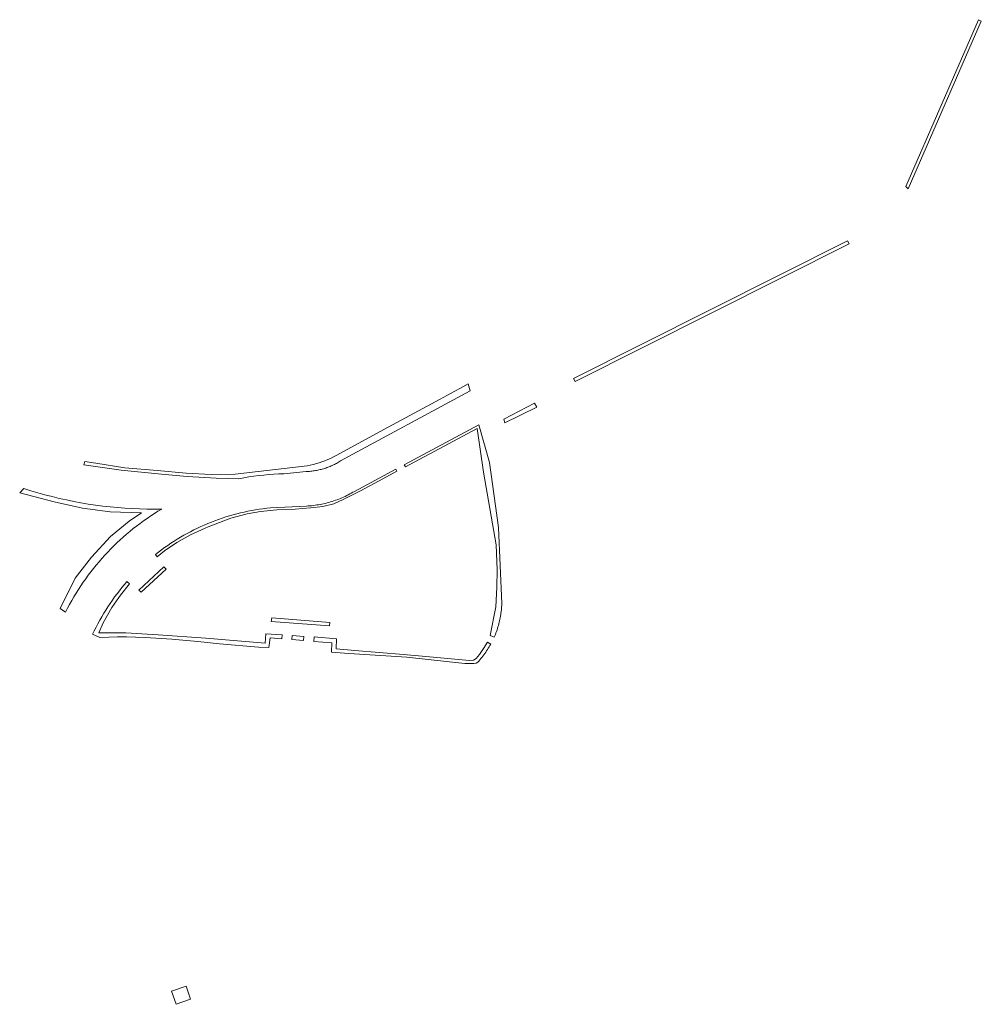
# Model space of a CAD drawing. Extents: x 212171 to 228808, y 571701 to 593093.
# Tile 63 of 97: x 223360 to 223500, y 584693 to 584836. Entities that reach past the tile are written whole.
import ezdxf

# ---------------------------------------------------------------- set-up
doc = ezdxf.new("R2010")
doc.units = 0
doc.layers.add('016 Alles planjaar 2023', color=72, linetype='Continuous', lineweight=20, true_color=0x1e90ff)

msp = doc.modelspace()

# ---------------------------------------------------------------- hatches: boundary and pattern name
at = {"layer": '016 Alles planjaar 2023', "true_color": 0x1e90ff}
h = msp.add_hatch(dxfattribs=at)
h.set_pattern_fill('DQ_CLEAR', color=72, style=0)
h.set_pattern_definition([])
h.paths.add_polyline_path([(223499.3, 584836.3), (223488.71, 584811.99), (223489.07, 584811.65), (223499.73, 584836.11), (223499.3, 584836.3)])
h = msp.add_hatch(dxfattribs=at)
h.set_pattern_fill('DQ_CLEAR', color=72, style=0)
h.set_pattern_definition([])
h.paths.add_polyline_path([(223480.49, 584803.63), (223480.24, 584804.06), (223440.33, 584784.01), (223440.56, 584783.56), (223480.49, 584803.63)])
h = msp.add_hatch(dxfattribs=at)
h.set_pattern_fill('DQ_CLEAR', color=72, style=0)
h.set_pattern_definition([])
h.paths.add_polyline_path([(223401.33, 584770.44), (223401.51, 584770.45), (223401.68, 584770.46), (223401.85, 584770.47), (223402.02, 584770.49), (223402.19, 584770.5), (223402.36, 584770.53), (223402.53, 584770.55), (223402.7, 584770.58), (223402.87, 584770.61), (223403.04, 584770.64), (223403.2, 584770.68), (223403.37, 584770.72), (223403.54, 584770.76), (223403.7, 584770.8), (223403.87, 584770.85), (223404.03, 584770.9), (223404.2, 584770.95), (223404.36, 584771.01), (223404.52, 584771.07), (223404.68, 584771.13), (223404.84, 584771.2), (223405, 584771.26), (223405.15, 584771.33), (223405.31, 584771.41), (223405.46, 584771.48), (223405.62, 584771.56), (223405.77, 584771.64), (223405.92, 584771.72), (223406.07, 584771.81), (223406.21, 584771.9), (223406.36, 584771.99), (223425.23, 584782.23), (223424.97, 584783.21), (223423.86, 584782.62), (223422.9, 584782.1), (223421.95, 584781.58), (223421.4, 584781.28), (223420.86, 584780.99), (223413.28, 584776.89), (223405.71, 584772.79), (223405.31, 584772.58), (223404.9, 584772.37), (223404.49, 584772.19), (223404.08, 584772.01), (223403.65, 584771.86), (223403.23, 584771.71), (223402.36, 584771.46), (223401.48, 584771.28), (223391, 584770.05), (223387.52, 584770), (223383.88, 584770.21), (223379.66, 584770.59), (223374.94, 584771), (223370.7, 584771.67), (223369.08, 584771.89), (223368.96, 584771.41), (223374.37, 584770.63), (223380.29, 584770.04), (223383.99, 584769.73), (223388.24, 584769.47), (223391.54, 584769.38), (223392.26, 584769.52), (223392.98, 584769.65), (223393.71, 584769.76), (223394.44, 584769.85), (223395.17, 584769.93), (223395.9, 584770), (223396.63, 584770.06), (223397.37, 584770.09), (223398.1, 584770.12), (223401.33, 584770.44)])
h = msp.add_hatch(dxfattribs=at)
h.set_pattern_fill('DQ_CLEAR', color=72, style=0)
h.set_pattern_definition([])
h.paths.add_polyline_path([(223434.64, 584780.39), (223430.16, 584778.09), (223430.3, 584777.52), (223434.95, 584779.83), (223434.64, 584780.39)])
h = msp.add_hatch(dxfattribs=at)
h.set_pattern_fill('DQ_CLEAR', color=72, style=0)
h.set_pattern_definition([])
h.paths.add_polyline_path([(223428.74, 584746.29), (223428.83, 584746.5), (223428.92, 584746.71), (223429, 584746.93), (223429.08, 584747.14), (223429.16, 584747.36), (223429.23, 584747.58), (223429.3, 584747.8), (223429.36, 584748.02), (223429.42, 584748.24), (223429.48, 584748.47), (223429.53, 584748.69), (223429.58, 584748.92), (223429.63, 584749.14), (223429.67, 584749.37), (223429.71, 584749.6), (223429.74, 584749.82), (223429.77, 584750.05), (223429.79, 584750.28), (223429.81, 584750.51), (223429.83, 584750.74), (223429.84, 584750.97), (223429.85, 584751.2), (223429.39, 584762.3), (223428.07, 584771.75), (223426.51, 584777.24), (223415.65, 584771.44), (223415.83, 584771.14), (223426.26, 584776.72), (223427.2, 584770.33), (223429.03, 584759.77), (223429.19, 584756.14), (223429.12, 584753.57), (223428.97, 584750.75), (223428.17, 584746.54), (223428.74, 584746.29)])
h = msp.add_hatch(dxfattribs=at)
h.set_pattern_fill('DQ_CLEAR', color=72, style=0)
h.set_pattern_definition([])
h.paths.add_polyline_path([(223401.38, 584765.41), (223396.15, 584765.16), (223395.6, 584765.1), (223395.05, 584765.03), (223394.5, 584764.95), (223393.95, 584764.87), (223393.4, 584764.77), (223392.86, 584764.66), (223392.32, 584764.54), (223391.77, 584764.42), (223391.24, 584764.28), (223390.7, 584764.13), (223390.16, 584763.98), (223389.63, 584763.82), (223389.11, 584763.64), (223388.58, 584763.46), (223388.06, 584763.27), (223387.54, 584763.07), (223387.02, 584762.86), (223386.51, 584762.64), (223386.01, 584762.42), (223385.5, 584762.18), (223385, 584761.94), (223384.51, 584761.68), (223384.02, 584761.42), (223383.53, 584761.15), (223383.05, 584760.88), (223382.57, 584760.59), (223382.1, 584760.29), (223381.64, 584759.99), (223381.18, 584759.68), (223380.72, 584759.36), (223380.27, 584759.04), (223379.83, 584758.7), (223379.39, 584758.36), (223379.64, 584758.02), (223380.69, 584758.88), (223382.51, 584760.1), (223384.48, 584761.2), (223386.62, 584762.19), (223387.05, 584762.39), (223390.35, 584763.63), (223392.75, 584764.3), (223394.7, 584764.63), (223397.07, 584764.87), (223399.74, 584764.98), (223401.98, 584765.14), (223403.77, 584765.33), (223405.38, 584765.73), (223406.76, 584766.35), (223409.27, 584767.62), (223412.5, 584769.38), (223414.58, 584770.5), (223414.42, 584770.79), (223408.38, 584767.55), (223408.16, 584767.42), (223407.93, 584767.3), (223407.71, 584767.18), (223407.49, 584767.06), (223407.26, 584766.94), (223407.03, 584766.83), (223406.8, 584766.72), (223406.56, 584766.62), (223406.33, 584766.52), (223406.09, 584766.43), (223405.85, 584766.33), (223405.61, 584766.25), (223405.37, 584766.16), (223405.13, 584766.09), (223404.89, 584766.01), (223404.64, 584765.94), (223404.4, 584765.87), (223404.15, 584765.81), (223403.9, 584765.75), (223403.65, 584765.7), (223403.4, 584765.65), (223403.15, 584765.61), (223402.9, 584765.57), (223402.65, 584765.53), (223402.39, 584765.5), (223402.14, 584765.47), (223401.89, 584765.44), (223401.63, 584765.43), (223401.38, 584765.41)])
h = msp.add_hatch(dxfattribs=at)
h.set_pattern_fill('DQ_CLEAR', color=72, style=0)
h.set_pattern_definition([])
h.paths.add_polyline_path([(223380.3, 584764.98), (223379.23, 584764.97), (223378.15, 584764.98), (223377.08, 584765), (223376, 584765.05), (223374.93, 584765.11), (223373.86, 584765.19), (223372.79, 584765.3), (223371.72, 584765.42), (223370.66, 584765.56), (223369.59, 584765.71), (223368.53, 584765.89), (223367.48, 584766.09), (223366.43, 584766.3), (223365.38, 584766.53), (223364.33, 584766.79), (223363.29, 584767.05), (223362.26, 584767.34), (223361.23, 584767.65), (223360.2, 584767.97), (223359.61, 584767.34), (223364.64, 584766.03), (223368.75, 584765.13), (223372.77, 584764.56), (223377.35, 584764.42), (223375.56, 584763.19), (223372.86, 584760.97), (223370.08, 584757.95), (223367.71, 584754.92), (223365.5, 584750.5), (223366.29, 584749.96), (223366.58, 584750.53), (223366.88, 584751.08), (223367.19, 584751.63), (223367.5, 584752.18), (223367.83, 584752.72), (223368.17, 584753.25), (223368.51, 584753.78), (223368.86, 584754.3), (223369.23, 584754.82), (223369.6, 584755.33), (223369.98, 584755.83), (223370.37, 584756.33), (223370.76, 584756.82), (223371.17, 584757.3), (223371.58, 584757.78), (223372.01, 584758.25), (223372.44, 584758.71), (223372.87, 584759.16), (223373.32, 584759.61), (223373.77, 584760.04), (223374.24, 584760.47), (223374.7, 584760.9), (223375.18, 584761.31), (223375.66, 584761.72), (223376.15, 584762.12), (223376.65, 584762.5), (223377.15, 584762.88), (223377.66, 584763.26), (223378.18, 584763.62), (223378.7, 584763.97), (223379.23, 584764.32), (223379.76, 584764.65), (223380.3, 584764.98)])
h = msp.add_hatch(dxfattribs=at)
h.set_pattern_fill('DQ_CLEAR', color=72, style=0)
h.set_pattern_definition([])
h.paths.add_polyline_path([(223380.95, 584756.22), (223380.63, 584756.56), (223376.99, 584753.17), (223377.33, 584752.86), (223380.95, 584756.22)])
h = msp.add_hatch(dxfattribs=at)
h.set_pattern_fill('DQ_CLEAR', color=72, style=0)
h.set_pattern_definition([])
h.paths.add_polyline_path([(223377.42, 584746.8), (223375.06, 584746.96), (223372.12, 584746.96), (223371.15, 584746.96), (223371.77, 584748.37), (223373.01, 584750.64), (223374.05, 584752.07), (223374.31, 584752.42), (223375.63, 584754.07), (223375.24, 584754.41), (223374.86, 584753.97), (223374.5, 584753.53), (223374.14, 584753.08), (223373.79, 584752.63), (223373.44, 584752.17), (223373.11, 584751.7), (223372.78, 584751.23), (223372.46, 584750.75), (223372.15, 584750.26), (223371.85, 584749.78), (223371.56, 584749.28), (223371.28, 584748.78), (223371, 584748.27), (223370.74, 584747.76), (223370.48, 584747.25), (223370.24, 584746.73), (223371.29, 584746.28), (223372.58, 584746.32), (223373.87, 584746.34), (223375.16, 584746.34), (223376.46, 584746.3), (223377.9, 584746.28), (223381.8, 584746.03), (223385.55, 584745.68), (223388.7, 584745.32), (223394.4, 584744.87), (223395.93, 584744.78), (223396.12, 584746.2), (223397.82, 584746.06), (223397.87, 584746.66), (223395.49, 584746.79), (223395.36, 584745.42), (223386.75, 584746.16), (223379.79, 584746.64), (223377.42, 584746.8)])
h = msp.add_hatch(dxfattribs=at)
h.set_pattern_fill('DQ_CLEAR', color=72, style=0)
h.set_pattern_definition([])
h.paths.add_polyline_path([(223404.8, 584748.46), (223396.34, 584749.13), (223396.27, 584748.6), (223404.77, 584747.97), (223404.8, 584748.46)])
h = msp.add_hatch(dxfattribs=at)
h.set_pattern_fill('DQ_CLEAR', color=72, style=0)
h.set_pattern_definition([])
h.paths.add_polyline_path([(223399.28, 584745.95), (223400.95, 584745.81), (223401, 584746.41), (223399.3, 584746.56), (223399.28, 584745.95)])
h = msp.add_hatch(dxfattribs=at)
h.set_pattern_fill('DQ_CLEAR', color=72, style=0)
h.set_pattern_definition([])
h.paths.add_polyline_path([(223428.24, 584745.28), (223427.78, 584745.59), (223427.17, 584744.63), (223426.6, 584743.78), (223426.11, 584743.19), (223425.71, 584742.94), (223425.15, 584742.9), (223419.32, 584743.42), (223415.54, 584743.76), (223408.46, 584744.36), (223405.73, 584744.6), (223405.75, 584746.05), (223402.51, 584746.33), (223402.45, 584745.69), (223405.11, 584745.48), (223405.02, 584744.14), (223407.55, 584743.92), (223416, 584743.37), (223424.45, 584742.46), (223425.4, 584742.46), (223425.79, 584742.46), (223426.14, 584742.5), (223426.36, 584742.66), (223426.51, 584742.83), (223426.66, 584743), (223426.81, 584743.18), (223426.96, 584743.36), (223427.1, 584743.54), (223427.24, 584743.72), (223427.38, 584743.91), (223427.51, 584744.1), (223427.64, 584744.29), (223427.77, 584744.49), (223427.89, 584744.68), (223428.01, 584744.88), (223428.13, 584745.08), (223428.24, 584745.28)])
h = msp.add_hatch(dxfattribs=at)
h.set_pattern_fill('DQ_CLEAR', color=72, style=0)
h.set_pattern_definition([])
h.paths.add_polyline_path([(223383.85, 584695.45), (223381.72, 584694.72), (223382.39, 584692.79), (223384.52, 584693.52), (223383.85, 584695.45)])

# ---------------------------------------------------------------- linework, layer by layer
at = {"layer": '016 Alles planjaar 2023', "color": 14, "true_color": 0x004000}
for points in [[(223499.3, 584836.3), (223488.71, 584811.99), (223489.07, 584811.65), (223499.73, 584836.11), (223499.3, 584836.3)], [(223480.49, 584803.63), (223480.24, 584804.06), (223440.33, 584784.01), (223440.56, 584783.56), (223480.49, 584803.63)], [(223401.33, 584770.44), (223401.51, 584770.45), (223401.68, 584770.46), (223401.85, 584770.47), (223402.02, 584770.49), (223402.19, 584770.5), (223402.36, 584770.53), (223402.53, 584770.55), (223402.7, 584770.58), (223402.87, 584770.61), (223403.04, 584770.64), (223403.2, 584770.68), (223403.37, 584770.72), (223403.54, 584770.76), (223403.7, 584770.8), (223403.87, 584770.85), (223404.03, 584770.9), (223404.2, 584770.95), (223404.36, 584771.01), (223404.52, 584771.07), (223404.68, 584771.13), (223404.84, 584771.2), (223405, 584771.26), (223405.15, 584771.33), (223405.31, 584771.41), (223405.46, 584771.48), (223405.62, 584771.56), (223405.77, 584771.64), (223405.92, 584771.72), (223406.07, 584771.81), (223406.21, 584771.9), (223406.36, 584771.99), (223425.23, 584782.23), (223424.97, 584783.21), (223423.86, 584782.62), (223422.9, 584782.1), (223421.95, 584781.58), (223421.4, 584781.28), (223420.86, 584780.99), (223413.28, 584776.89), (223405.71, 584772.79), (223405.31, 584772.58), (223404.9, 584772.37), (223404.49, 584772.19), (223404.08, 584772.01), (223403.65, 584771.86), (223403.23, 584771.71), (223402.36, 584771.46), (223401.48, 584771.28), (223391, 584770.05), (223387.52, 584770), (223383.88, 584770.21), (223379.66, 584770.59), (223374.94, 584771), (223370.7, 584771.67), (223369.08, 584771.89), (223368.96, 584771.41), (223374.37, 584770.63), (223380.29, 584770.04), (223383.99, 584769.73), (223388.24, 584769.47), (223391.54, 584769.38), (223392.26, 584769.52), (223392.98, 584769.65), (223393.71, 584769.76), (223394.44, 584769.85), (223395.17, 584769.93), (223395.9, 584770), (223396.63, 584770.06), (223397.37, 584770.09), (223398.1, 584770.12), (223401.33, 584770.44)], [(223434.64, 584780.39), (223430.16, 584778.09), (223430.3, 584777.52), (223434.95, 584779.83), (223434.64, 584780.39)], [(223428.74, 584746.29), (223428.83, 584746.5), (223428.92, 584746.71), (223429, 584746.93), (223429.08, 584747.14), (223429.16, 584747.36), (223429.23, 584747.58), (223429.3, 584747.8), (223429.36, 584748.02), (223429.42, 584748.24), (223429.48, 584748.47), (223429.53, 584748.69), (223429.58, 584748.92), (223429.63, 584749.14), (223429.67, 584749.37), (223429.71, 584749.6), (223429.74, 584749.82), (223429.77, 584750.05), (223429.79, 584750.28), (223429.81, 584750.51), (223429.83, 584750.74), (223429.84, 584750.97), (223429.85, 584751.2), (223429.39, 584762.3), (223428.07, 584771.75), (223426.51, 584777.24), (223415.65, 584771.44), (223415.83, 584771.14), (223426.26, 584776.72), (223427.2, 584770.33), (223429.03, 584759.77), (223429.19, 584756.14), (223429.12, 584753.57), (223428.97, 584750.75), (223428.17, 584746.54), (223428.74, 584746.29)], [(223401.38, 584765.41), (223396.15, 584765.16), (223395.6, 584765.1), (223395.05, 584765.03), (223394.5, 584764.95), (223393.95, 584764.87), (223393.4, 584764.77), (223392.86, 584764.66), (223392.32, 584764.54), (223391.77, 584764.42), (223391.24, 584764.28), (223390.7, 584764.13), (223390.16, 584763.98), (223389.63, 584763.82), (223389.11, 584763.64), (223388.58, 584763.46), (223388.06, 584763.27), (223387.54, 584763.07), (223387.02, 584762.86), (223386.51, 584762.64), (223386.01, 584762.42), (223385.5, 584762.18), (223385, 584761.94), (223384.51, 584761.68), (223384.02, 584761.42), (223383.53, 584761.15), (223383.05, 584760.88), (223382.57, 584760.59), (223382.1, 584760.29), (223381.64, 584759.99), (223381.18, 584759.68), (223380.72, 584759.36), (223380.27, 584759.04), (223379.83, 584758.7), (223379.39, 584758.36), (223379.64, 584758.02), (223380.69, 584758.88), (223382.51, 584760.1), (223384.48, 584761.2), (223386.62, 584762.19), (223387.05, 584762.39), (223390.35, 584763.63), (223392.75, 584764.3), (223394.7, 584764.63), (223397.07, 584764.87), (223399.74, 584764.98), (223401.98, 584765.14), (223403.77, 584765.33), (223405.38, 584765.73), (223406.76, 584766.35), (223409.27, 584767.62), (223412.5, 584769.38), (223414.58, 584770.5), (223414.42, 584770.79), (223408.38, 584767.55), (223408.16, 584767.42), (223407.93, 584767.3), (223407.71, 584767.18), (223407.49, 584767.06), (223407.26, 584766.94), (223407.03, 584766.83), (223406.8, 584766.72), (223406.56, 584766.62), (223406.33, 584766.52), (223406.09, 584766.43), (223405.85, 584766.33), (223405.61, 584766.25), (223405.37, 584766.16), (223405.13, 584766.09), (223404.89, 584766.01), (223404.64, 584765.94), (223404.4, 584765.87), (223404.15, 584765.81), (223403.9, 584765.75), (223403.65, 584765.7), (223403.4, 584765.65), (223403.15, 584765.61), (223402.9, 584765.57), (223402.65, 584765.53), (223402.39, 584765.5), (223402.14, 584765.47), (223401.89, 584765.44), (223401.63, 584765.43), (223401.38, 584765.41)], [(223380.3, 584764.98), (223379.23, 584764.97), (223378.15, 584764.98), (223377.08, 584765), (223376, 584765.05), (223374.93, 584765.11), (223373.86, 584765.19), (223372.79, 584765.3), (223371.72, 584765.42), (223370.66, 584765.56), (223369.59, 584765.71), (223368.53, 584765.89), (223367.48, 584766.09), (223366.43, 584766.3), (223365.38, 584766.53), (223364.33, 584766.79), (223363.29, 584767.05), (223362.26, 584767.34), (223361.23, 584767.65), (223360.2, 584767.97), (223359.61, 584767.34), (223364.64, 584766.03), (223368.75, 584765.13), (223372.77, 584764.56), (223377.35, 584764.42), (223375.56, 584763.19), (223372.86, 584760.97), (223370.08, 584757.95), (223367.71, 584754.92), (223365.5, 584750.5), (223366.29, 584749.96), (223366.58, 584750.53), (223366.88, 584751.08), (223367.19, 584751.63), (223367.5, 584752.18), (223367.83, 584752.72), (223368.17, 584753.25), (223368.51, 584753.78), (223368.86, 584754.3), (223369.23, 584754.82), (223369.6, 584755.33), (223369.98, 584755.83), (223370.37, 584756.33), (223370.76, 584756.82), (223371.17, 584757.3), (223371.58, 584757.78), (223372.01, 584758.25), (223372.44, 584758.71), (223372.87, 584759.16), (223373.32, 584759.61), (223373.77, 584760.04), (223374.24, 584760.47), (223374.7, 584760.9), (223375.18, 584761.31), (223375.66, 584761.72), (223376.15, 584762.12), (223376.65, 584762.5), (223377.15, 584762.88), (223377.66, 584763.26), (223378.18, 584763.62), (223378.7, 584763.97), (223379.23, 584764.32), (223379.76, 584764.65), (223380.3, 584764.98)], [(223380.95, 584756.22), (223380.63, 584756.56), (223376.99, 584753.17), (223377.33, 584752.86), (223380.95, 584756.22)], [(223377.42, 584746.8), (223375.06, 584746.96), (223372.12, 584746.96), (223371.15, 584746.96), (223371.77, 584748.37), (223373.01, 584750.64), (223374.05, 584752.07), (223374.31, 584752.42), (223375.63, 584754.07), (223375.24, 584754.41), (223374.86, 584753.97), (223374.5, 584753.53), (223374.14, 584753.08), (223373.79, 584752.63), (223373.44, 584752.17), (223373.11, 584751.7), (223372.78, 584751.23), (223372.46, 584750.75), (223372.15, 584750.26), (223371.85, 584749.78), (223371.56, 584749.28), (223371.28, 584748.78), (223371, 584748.27), (223370.74, 584747.76), (223370.48, 584747.25), (223370.24, 584746.73), (223371.29, 584746.28), (223372.58, 584746.32), (223373.87, 584746.34), (223375.16, 584746.34), (223376.46, 584746.3), (223377.9, 584746.28), (223381.8, 584746.03), (223385.55, 584745.68), (223388.7, 584745.32), (223394.4, 584744.87), (223395.93, 584744.78), (223396.12, 584746.2), (223397.82, 584746.06), (223397.87, 584746.66), (223395.49, 584746.79), (223395.36, 584745.42), (223386.75, 584746.16), (223379.79, 584746.64), (223377.42, 584746.8)], [(223404.8, 584748.46), (223396.34, 584749.13), (223396.27, 584748.6), (223404.77, 584747.97), (223404.8, 584748.46)], [(223399.28, 584745.95), (223400.95, 584745.81), (223401, 584746.41), (223399.3, 584746.56), (223399.28, 584745.95)], [(223428.24, 584745.28), (223427.78, 584745.59), (223427.17, 584744.63), (223426.6, 584743.78), (223426.11, 584743.19), (223425.71, 584742.94), (223425.15, 584742.9), (223419.32, 584743.42), (223415.54, 584743.76), (223408.46, 584744.36), (223405.73, 584744.6), (223405.75, 584746.05), (223402.51, 584746.33), (223402.45, 584745.69), (223405.11, 584745.48), (223405.02, 584744.14), (223407.55, 584743.92), (223416, 584743.37), (223424.45, 584742.46), (223425.4, 584742.46), (223425.79, 584742.46), (223426.14, 584742.5), (223426.36, 584742.66), (223426.51, 584742.83), (223426.66, 584743), (223426.81, 584743.18), (223426.96, 584743.36), (223427.1, 584743.54), (223427.24, 584743.72), (223427.38, 584743.91), (223427.51, 584744.1), (223427.64, 584744.29), (223427.77, 584744.49), (223427.89, 584744.68), (223428.01, 584744.88), (223428.13, 584745.08), (223428.24, 584745.28)], [(223383.85, 584695.45), (223381.72, 584694.72), (223382.39, 584692.79), (223384.52, 584693.52), (223383.85, 584695.45)]]:
    msp.add_lwpolyline(points, close=True, dxfattribs=at)

doc.saveas('drawing.dxf')
